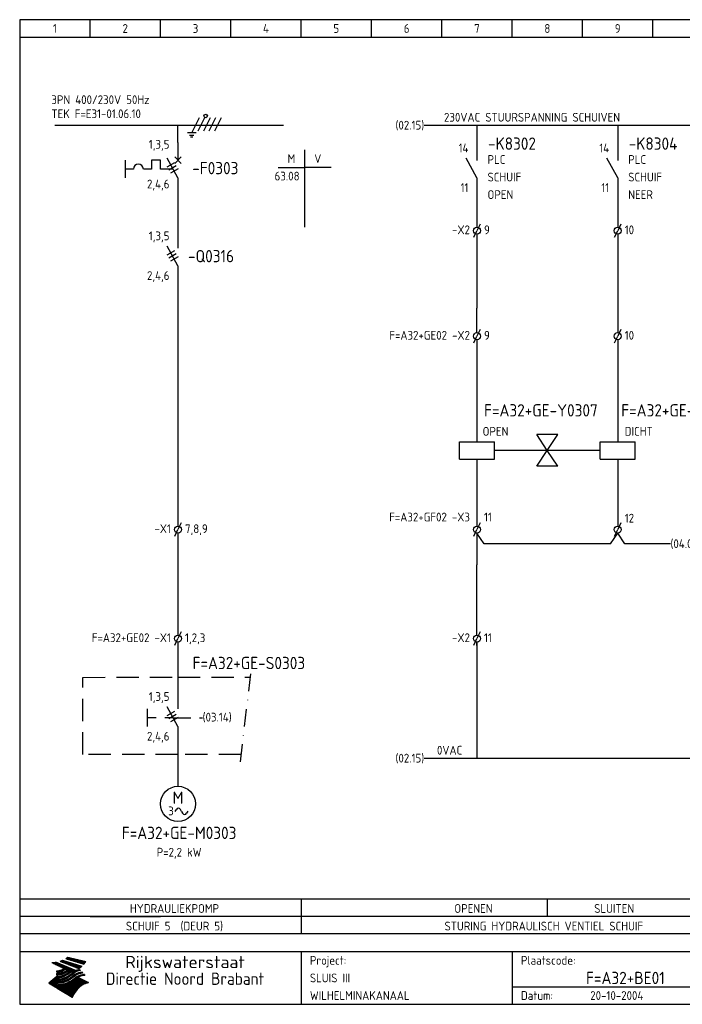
# Model space of a CAD drawing. Extents: x 10 to 410, y 10 to 290.
# Tile 1 of 2: x 10 to 198, y 10 to 290. Entities that reach past the tile are written whole.
import ezdxf
from ezdxf.enums import TextEntityAlignment as Align

# ---------------------------------------------------------------- set-up
doc = ezdxf.new("R2010")
doc.units = 0
doc.header["$MEASUREMENT"] = 0
doc.header["$PDMODE"] = 1
for name, pattern in [('DASHDOT', [1, 0.5, -0.25, 0, -0.25]), ('DASHED', [0.75, 0.5, -0.25]), ('HIDDEN', [9.525, 6.35, -3.175])]:
    doc.linetypes.add(name, pattern=pattern)
for name, color, linetype in [('0-25', 7, 'CONTINUOUS'), ('0-35', 2, 'CONTINUOUS'), ('0-50', 3, 'CONTINUOUS'), ('B-25', 7, 'CONTINUOUS'), ('B-35', 2, 'CONTINUOUS'), ('S-25', 7, 'CONTINUOUS'), ('S-70', 5, 'CONTINUOUS')]:
    doc.layers.add(name, color=color, linetype=linetype)
doc.styles.add('ISO', font='iso.shx')
doc.styles.get("Standard").update_dxf_attribs({"font": 'iso.shx'})

# ---------------------------------------------------------------- blocks, each defined once
blk = doc.blocks.new('0009')
at = {"layer": 'S-25'}
for p, q in [((-1.09, -2.19), (1.09, 2.19)), ((0.78, -1.56), (2.66, 2.19)), ((2.34, -1.56), (4.22, 2.19)), ((3.91, -1.56), (5.78, 2.19)), ((5.47, -1.56), (7.34, 2.19)), ((0.16, -2.19), (-2.34, -2.19)), ((-1.72, -2.81), (-0.47, -2.81)), ((-0.78, -3.44), (-1.41, -3.44))]:
    blk.add_line(p, q, dxfattribs=at)
blk.add_circle((2.88, 2.63), 0.5, dxfattribs=at)
blk = doc.blocks.new('0033')
at = {"layer": 'S-25'}
for p in [(-0.94, -1.88), (0.94, 1.88)]:
    blk.add_line(p, (0, 0), dxfattribs=at)
blk.add_circle((0, 0), 1, dxfattribs=at)
at = {"layer": 'B-25'}
blk.add_attdef('KT', text='', height=2.5, dxfattribs=at).set_placement((-2, -1), align=Align.RIGHT)
blk.add_attdef('KN1', (2, -1.01), '', height=2.5, dxfattribs=at)
blk = doc.blocks.new('RME5')
at = {"layer": 'S-25'}
for p, q in [((140, 255), (140, 250)), ((140, 245), (136.88, 250.62)), ((140, 245), (140, 240))]:
    blk.add_line(p, q, dxfattribs=at)
at = {"layer": 'B-25'}
for tag, p in [('KN1', (137.57, 252.27)), ('KN2', (137.57, 240.99))]:
    blk.add_attdef(tag, text='', height=2.5, dxfattribs=at).set_placement(p, align=Align.RIGHT)
for p in [(143, 248.99), (143, 244), (143, 239)]:
    blk.add_attdef('OM1', p, '', height=2.5, dxfattribs=at)
at = {"layer": 'B-35'}
blk.add_attdef('KT', (143.14, 253.01), '', height=3.5, dxfattribs=at)
blk = doc.blocks.new('0059')
at = {"layer": 'S-25'}
for p, q in [((0, 0), (0, -5)), ((-5, -5), (5, -5)), ((-5, -10), (-5, -5)), ((5, -10), (5, -5)), ((-5, -10), (5, -10)), ((0, -10), (0, -15))]:
    blk.add_line(p, q, dxfattribs=at)
at = {"layer": 'B-25'}
for tag, p in [('KN1', (-1.43, -3.73)), ('KN2', (-1.43, -14.01))]:
    blk.add_attdef(tag, text='', height=2.5, dxfattribs=at).set_placement(p, align=Align.RIGHT)
at = {"layer": 'B-35'}
blk.add_attdef('KT', (7.14, -8.99), '', height=3.5, dxfattribs=at)
blk = doc.blocks.new('A$C1CBF7456')
at = {"layer": 'S-25'}
for p, q in [((0, 0), (0, -5)), ((-15, -5), (-15, -10)), ((-7.5, -5), (-7.5, -7.5)), ((-5, -5), (-7.5, -5)), ((-5, -7.5), (-5, -5)), ((0, -10), (-3.12, -4.38)), ((0.94, -4.06), (-0.94, -5.94)), ((-0.94, -4.06), (0.94, -5.94)), ((-12.65, -7.5), (-15, -7.5)), ((-7.5, -7.5), (-9.85, -7.5)), ((-1.39, -7.5), (-5, -7.5)), ((0, -10), (0, -15))]:
    blk.add_line(p, q, dxfattribs=at)
blk.add_arc((-11.25, -7.5), 1.4, 0, 180, dxfattribs=at)
at = {"layer": 'B-25'}
for tag, p in [('KN1', (-2.43, -1.73)), ('KN2', (-2.43, -13.01))]:
    blk.add_attdef(tag, text='', height=2.5, dxfattribs=at).set_placement(p, align=Align.RIGHT)
blk.add_attdef('OM1', (3.91, -13.01), '', height=2.5, dxfattribs=at)
at = {"layer": 'B-35'}
blk.add_attdef('KT', (4.05, -8.99), '', height=3.5, dxfattribs=at)
blk = doc.blocks.new('0034')
at = {"layer": 'S-25'}
for p, q in [((0, 0), (0, -5)), ((0, -10), (-3.12, -4.38)), ((0, -10), (0, -15))]:
    blk.add_line(p, q, dxfattribs=at)
at = {"layer": 'B-25'}
for tag, p in [('KN1', (-2.43, -2.73)), ('KN2', (-2.43, -14.01))]:
    blk.add_attdef(tag, text='', height=2.5, dxfattribs=at).set_placement(p, align=Align.RIGHT)
blk.add_attdef('OM1', (4, -13.01), '', height=2.5, dxfattribs=at)
at = {"layer": 'B-35'}
blk.add_attdef('KT', (4.14, -8.99), '', height=3.5, dxfattribs=at)
blk = doc.blocks.new('0060')
at = {"layer": 'S-25'}
for p, q in [((0, 0), (0, -22)), ((-7.5, -5), (0, -5)), ((7.5, -5), (0, -5))]:
    blk.add_line(p, q, dxfattribs=at)
at = {"layer": 'B-25', "style": 'ISO'}
blk.add_text('M', height=2.5, dxfattribs=at).set_placement((-3.75, -2.5), align=Align.MIDDLE_CENTER)
blk.add_text('V', height=2.5, dxfattribs=at).set_placement((3.75, -2.5), align=Align.MIDDLE)
at = {"layer": 'B-25'}
for tag, p in [('M1', (-1.43, -8.73)), ('M2', (-1.43, -12.73)), ('M3', (-1.43, -16.73)), ('M4', (-1.43, -20.73))]:
    blk.add_attdef(tag, text='', height=2.5, dxfattribs=at).set_placement(p, align=Align.RIGHT)
for tag, p in [('V1', (1.57, -8.73)), ('V2', (1.57, -12.73)), ('V3', (1.57, -16.73)), ('V4', (1.57, -20.73))]:
    blk.add_attdef(tag, p, '', height=2.5, dxfattribs=at)
blk = doc.blocks.new('1234')
at = {"layer": 'S-25'}
for p, q in [((0, 0), (0, -5)), ((-8.74, -5), (-8.74, -10)), ((0, -10), (-3.12, -4.38)), ((-6.24, -7.5), (-8.74, -7.5)), ((-1.39, -7.5), (-3.74, -7.5)), ((0, -10), (0, -15))]:
    blk.add_line(p, q, dxfattribs=at)
at = {"layer": 'B-25'}
for tag, p in [('KN1', (-2.43, -2.73)), ('KN2', (-2.43, -14.01))]:
    blk.add_attdef(tag, text='', height=2.5, dxfattribs=at).set_placement(p, align=Align.RIGHT)
blk.add_attdef('OM1', (4, -13.01), '', height=2.5, dxfattribs=at)
at = {"layer": 'B-35'}
blk.add_attdef('KT', (4.14, -8.99), '', height=3.5, dxfattribs=at)
blk = doc.blocks.new('KADERA3')
at = {"layer": '0-25'}
for p, q in [((30, 285), (30, 290)), ((50, 285), (50, 290)), ((70, 285), (70, 290)), ((90, 285), (90, 290)), ((110, 285), (110, 290)), ((130, 285), (130, 290)), ((150, 285), (150, 290)), ((170, 285), (170, 290)), ((190, 285), (190, 290)), ((10, 285), (410, 285)), ((410, 35), (10, 35)), ((410, 30), (10, 30)), ((150, 15), (335, 15))]:
    blk.add_line(p, q, dxfattribs=at)
at = {"layer": '0-25', "color": 7}
for p, q in [((21.94, 22.42), (22.53, 22.42)), ((22.06, 22.48), (22.36, 22.48)), ((22.18, 22.53), (27.65, 20.8)), ((22.18, 22.53), (27.65, 20.8)), ((23.14, 22.99), (28.22, 21.46)), ((23.14, 22.99), (28.22, 21.46)), ((23.15, 22.98), (25.33, 22.98)), ((23.23, 23.04), (25.09, 23.04)), ((23.32, 23.1), (24.84, 23.1)), ((23.34, 22.93), (25.57, 22.93)), ((23.4, 23.15), (24.6, 23.15)), ((23.49, 23.21), (24.36, 23.21)), ((23.52, 22.87), (25.81, 22.87)), ((23.57, 23.27), (24.12, 23.27)), ((23.64, 23.32), (23.87, 23.32)), ((23.7, 23.36), (28.82, 22.17)), ((23.7, 23.36), (28.82, 22.17)), ((23.71, 22.82), (26.06, 22.82)), ((23.9, 22.76), (26.3, 22.76)), ((24.09, 22.7), (26.54, 22.7)), ((24.27, 22.65), (26.78, 22.65)), ((24.46, 22.59), (27.03, 22.59)), ((24.65, 22.53), (27.27, 22.53)), ((24.84, 22.48), (27.51, 22.48)), ((25.02, 22.42), (27.75, 22.42)), ((19.1, 21.89), (25.12, 19)), ((19.1, 21.89), (25.12, 19)), ((19.17, 21.86), (20.7, 21.86)), ((19.29, 21.8), (20.83, 21.8)), ((19.4, 21.75), (20.96, 21.75)), ((19.52, 21.69), (21.09, 21.69)), ((19.64, 21.63), (21.22, 21.63)), ((19.74, 21.92), (20.56, 21.92)), ((19.75, 21.58), (21.36, 21.58)), ((19.87, 21.52), (21.49, 21.52)), ((19.99, 21.47), (21.62, 21.47)), ((20.11, 21.41), (21.75, 21.41)), ((20.22, 21.35), (21.88, 21.35)), ((20.25, 21.97), (20.43, 21.97)), ((20.34, 21.3), (22.02, 21.3)), ((20.38, 21.99), (26.02, 19.59)), ((20.38, 21.99), (26.02, 19.59)), ((20.46, 21.24), (22.15, 21.24)), ((20.57, 21.18), (22.28, 21.18)), ((20.69, 21.13), (22.41, 21.13)), ((20.81, 21.07), (22.55, 21.07)), ((20.92, 21.02), (22.68, 21.02)), ((21.04, 20.96), (22.81, 20.96)), ((21.16, 20.9), (22.94, 20.9)), ((21.19, 19.61), (22.35, 19.61)), ((21.27, 20.85), (23.07, 20.85)), ((21.39, 20.79), (23.21, 20.79)), ((21.42, 19.67), (22.47, 19.67)), ((21.47, 22.25), (26.83, 20.19)), ((21.47, 22.25), (26.83, 20.19)), ((21.49, 22.25), (23.07, 22.25)), ((21.51, 20.73), (23.34, 20.73)), ((21.6, 22.2), (23.25, 22.2)), ((21.62, 19.72), (22.59, 19.72)), ((21.63, 20.68), (23.47, 20.68)), ((21.65, 22.31), (22.89, 22.31)), ((21.74, 20.62), (23.6, 20.62)), ((21.75, 22.14), (23.42, 22.14)), ((21.8, 22.37), (22.71, 22.37)), ((21.8, 19.78), (22.69, 19.78)), ((21.86, 20.57), (23.73, 20.57)), ((21.9, 22.08), (23.6, 22.08)), ((21.96, 19.83), (22.79, 19.83)), ((21.98, 20.51), (23.87, 20.51)), ((22.04, 22.03), (23.78, 22.03)), ((22.09, 20.45), (24, 20.45)), ((22.11, 19.89), (22.89, 19.89)), ((22.19, 21.97), (23.96, 21.97)), ((22.21, 20.4), (24.13, 20.4)), ((22.24, 19.95), (22.99, 19.95)), ((22.33, 20.34), (24.26, 20.34)), ((22.34, 21.92), (24.13, 21.92)), ((22.37, 20), (23.08, 20)), ((22.44, 20.28), (24.4, 20.28)), ((22.48, 21.86), (24.31, 21.86)), ((22.49, 20.06), (23.04, 20.06)), ((22.56, 20.23), (24.53, 20.23)), ((22.61, 20.12), (22.93, 20.12)), ((22.63, 21.8), (24.49, 21.8)), ((22.68, 20.17), (24.66, 20.17)), ((22.71, 20.17), (22.82, 20.17)), ((23.11, 20.02), (22.77, 20.2)), ((23.11, 20.02), (22.77, 20.2)), ((22.78, 21.75), (24.67, 21.75)), ((22.79, 20.12), (24.79, 20.12)), ((22.91, 20.06), (24.92, 20.06)), ((22.92, 21.69), (24.85, 21.69)), ((23.03, 20), (25.06, 20)), ((23.07, 21.63), (25.02, 21.63)), ((23.15, 19.95), (25.19, 19.95)), ((23.22, 21.58), (25.2, 21.58)), ((23.26, 19.89), (25.32, 19.89)), ((23.3, 19.61), (23.88, 19.61)), ((23.36, 21.52), (25.38, 21.52)), ((23.38, 19.83), (25.45, 19.83)), ((23.39, 19.67), (23.81, 19.67)), ((23.45, 19.7), (23.58, 19.79)), ((23.45, 19.7), (23.58, 19.79)), ((23.48, 19.72), (23.7, 19.72)), ((23.5, 19.78), (25.58, 19.78)), ((23.51, 21.47), (25.56, 21.47)), ((23.56, 19.78), (23.59, 19.78)), ((23.56, 19.39), (23.9, 19.62)), ((23.56, 19.39), (23.9, 19.62)), ((23.58, 19.79), (23.9, 19.62)), ((23.58, 19.79), (23.9, 19.62)), ((23.61, 19.72), (25.72, 19.72)), ((23.66, 21.41), (25.74, 21.41)), ((23.73, 19.67), (25.85, 19.67)), ((23.8, 21.35), (25.91, 21.35)), ((23.85, 19.61), (25.98, 19.61)), ((23.95, 21.3), (26.09, 21.3)), ((24.09, 21.24), (26.27, 21.24)), ((24.24, 21.18), (26.45, 21.18)), ((24.39, 21.13), (26.62, 21.13)), ((24.53, 21.07), (26.8, 21.07)), ((24.68, 21.02), (26.98, 21.02)), ((24.83, 20.96), (27.16, 20.96)), ((24.97, 20.9), (27.34, 20.9)), ((25.12, 20.85), (27.51, 20.85)), ((25.21, 22.37), (28, 22.37)), ((25.27, 20.79), (27.63, 20.79)), ((25.4, 22.31), (28.24, 22.31)), ((25.41, 20.73), (27.57, 20.73)), ((25.56, 20.68), (27.51, 20.68)), ((25.58, 22.25), (28.48, 22.25)), ((25.71, 20.62), (27.44, 20.62)), ((25.77, 22.2), (28.72, 22.2)), ((25.85, 20.57), (27.37, 20.57)), ((25.96, 22.14), (28.79, 22.14)), ((26, 20.51), (27.29, 20.51)), ((26.06, 19.61), (26.85, 19.61)), ((26.15, 22.08), (28.75, 22.08)), ((26.15, 20.45), (27.22, 20.45)), ((26.21, 19.67), (27.23, 19.67)), ((26.29, 20.4), (27.14, 20.4)), ((26.33, 22.03), (28.71, 22.03)), ((26.44, 20.34), (27.06, 20.34)), ((26.44, 19.72), (27.18, 19.72)), ((26.52, 21.97), (28.66, 21.97)), ((26.59, 20.28), (26.97, 20.28)), ((26.71, 21.92), (28.62, 21.92)), ((26.73, 20.23), (26.89, 20.23)), ((26.9, 21.86), (28.57, 21.86)), ((27.08, 21.8), (28.52, 21.8)), ((27.13, 19.78), (27.25, 19.64)), ((27.13, 19.78), (27.25, 19.64)), ((27.27, 21.75), (28.48, 21.75)), ((27.46, 21.69), (28.43, 21.69)), ((27.65, 21.63), (28.38, 21.63)), ((27.83, 21.58), (28.33, 21.58)), ((28.02, 21.52), (28.28, 21.52)), ((28.21, 21.47), (28.22, 21.47)), ((20.58, 17.88), (18.3, 16)), ((20.58, 17.88), (18.3, 16)), ((19.33, 16.85), (21.07, 16.85)), ((19.4, 16.91), (21.55, 16.91)), ((19.47, 16.97), (21.88, 16.97)), ((19.54, 17.02), (22.13, 17.02)), ((19.61, 17.08), (22.34, 17.08)), ((19.67, 17.13), (20.6, 17.13)), ((19.74, 17.19), (20.6, 17.19)), ((19.81, 17.25), (20.6, 17.25)), ((19.88, 17.3), (20.6, 17.3)), ((19.95, 17.36), (20.6, 17.36)), ((20.01, 17.42), (20.6, 17.42)), ((20.08, 17.47), (20.93, 17.47)), ((20.15, 17.53), (21.26, 17.53)), ((20.22, 17.58), (21.51, 17.58)), ((20.29, 17.64), (21.72, 17.64)), ((20.35, 17.7), (21.9, 17.7)), ((20.42, 17.75), (22.07, 17.75)), ((20.49, 17.81), (22.22, 17.81)), ((20.56, 17.87), (22.36, 17.87)), ((20.6, 19.11), (20.58, 19.51)), ((20.6, 19.11), (20.58, 19.51)), ((20.58, 19.5), (22.09, 19.5)), ((20.58, 19.44), (21.95, 19.44)), ((20.59, 19.38), (21.79, 19.38)), ((20.59, 19.33), (21.62, 19.33)), ((20.59, 19.27), (21.42, 19.27)), ((20.6, 19.22), (21.2, 19.22)), ((20.6, 19.16), (20.93, 19.16)), ((20.6, 19.11), (20.69, 19.12)), ((20.6, 19.11), (20.69, 19.12)), ((20.6, 18.79), (20.77, 18.81)), ((20.6, 18.79), (20.77, 18.81)), ((20.6, 18.29), (20.6, 18.79)), ((20.6, 18.29), (20.6, 18.79)), ((20.6, 18.77), (22.46, 18.77)), ((20.6, 18.71), (22.33, 18.71)), ((20.6, 18.65), (22.19, 18.65)), ((20.6, 18.6), (22.04, 18.6)), ((20.6, 18.54), (21.87, 18.54)), ((20.6, 18.48), (21.68, 18.48)), ((20.6, 18.43), (21.46, 18.43)), ((20.6, 18.37), (21.21, 18.37)), ((20.6, 18.32), (20.87, 18.32)), ((20.6, 18.29), (20.88, 18.32)), ((20.6, 18.29), (20.88, 18.32)), ((20.6, 17.88), (20.86, 17.91)), ((20.6, 17.88), (20.86, 17.91)), ((20.6, 17.43), (20.97, 17.48)), ((20.6, 17.43), (20.97, 17.48)), ((20.6, 17.43), (20.6, 17.09)), ((20.6, 17.43), (20.6, 17.09)), ((20.6, 17.09), (21.26, 17.16)), ((20.6, 17.09), (21.26, 17.16)), ((20.6, 16.8), (21.37, 16.89)), ((20.6, 16.8), (21.37, 16.89)), ((20.6, 16.8), (20.6, 16.45)), ((20.6, 16.8), (20.6, 16.45)), ((20.9, 19.55), (22.23, 19.55)), ((20.9, 18.82), (22.59, 18.82)), ((20.98, 17.92), (22.5, 17.92)), ((21.02, 17.13), (22.53, 17.13)), ((21.32, 18.88), (22.71, 18.88)), ((21.32, 17.98), (22.62, 17.98)), ((21.47, 17.19), (22.7, 17.19)), ((21.59, 18.03), (22.74, 18.03)), ((21.61, 18.93), (22.82, 18.93)), ((21.77, 17.25), (22.85, 17.25)), ((21.8, 18.09), (22.85, 18.09)), ((21.84, 18.99), (22.92, 18.99)), ((21.99, 18.15), (22.95, 18.15)), ((22.01, 17.3), (22.99, 17.3)), ((22.03, 19.05), (23.03, 19.05)), ((22.16, 18.2), (23.05, 18.2)), ((22.21, 19.1), (23.12, 19.1)), ((22.21, 17.36), (23.12, 17.36)), ((22.31, 18.26), (23.15, 18.26)), ((22.36, 19.16), (23.22, 19.16)), ((22.39, 17.42), (23.24, 17.42)), ((22.45, 18.32), (23.24, 18.32)), ((22.51, 19.22), (23.3, 19.22)), ((22.56, 17.47), (23.36, 17.47)), ((22.59, 18.37), (23.33, 18.37)), ((22.64, 19.27), (23.39, 19.27)), ((22.71, 18.43), (23.42, 18.43)), ((22.71, 17.53), (23.47, 17.53)), ((22.77, 19.33), (23.47, 19.33)), ((22.83, 18.48), (23.5, 18.48)), ((22.84, 17.58), (23.57, 17.58)), ((22.89, 19.38), (23.55, 19.38)), ((22.94, 18.54), (23.58, 18.54)), ((22.96, 16.85), (23.86, 16.85)), ((22.97, 17.64), (23.67, 17.64)), ((23, 19.44), (23.63, 19.44)), ((23.04, 18.6), (23.66, 18.6)), ((23.1, 19.5), (23.72, 19.5)), ((23.1, 17.7), (23.77, 17.7)), ((23.12, 16.91), (23.96, 16.91)), ((23.14, 18.65), (23.74, 18.65)), ((23.21, 19.55), (23.8, 19.55)), ((23.21, 17.75), (23.86, 17.75)), ((23.24, 18.71), (23.82, 18.71)), ((23.26, 16.97), (24.05, 16.97)), ((23.32, 17.81), (23.95, 17.81)), ((23.33, 18.77), (23.91, 18.77)), ((23.39, 17.02), (24.14, 17.02)), ((23.42, 18.82), (23.99, 18.82)), ((23.42, 17.87), (24.03, 17.87)), ((23.51, 18.88), (24.07, 18.88)), ((23.52, 17.92), (24.11, 17.92)), ((23.52, 17.08), (24.22, 17.08)), ((23.54, 18.9), (24.3, 19.42)), ((23.54, 18.9), (24.3, 19.42)), ((23.59, 18.93), (24.15, 18.93)), ((23.62, 17.98), (24.2, 17.98)), ((23.63, 17.13), (24.3, 17.13)), ((23.65, 18.59), (24.62, 19.25)), ((23.65, 18.59), (24.62, 19.25)), ((23.67, 18.99), (24.23, 18.99)), ((23.71, 18.03), (24.28, 18.03)), ((23.75, 19.05), (24.32, 19.05)), ((23.75, 17.19), (24.38, 17.19)), ((23.79, 18.09), (24.36, 18.09)), ((23.83, 19.1), (24.4, 19.1)), ((23.85, 17.25), (24.46, 17.25)), ((23.88, 18.15), (24.44, 18.15)), ((23.92, 19.16), (24.48, 19.16)), ((23.94, 18.19), (25.23, 19.07)), ((23.94, 18.19), (25.23, 19.07)), ((23.95, 17.3), (24.55, 17.3)), ((23.96, 19.55), (25.96, 19.55)), ((23.96, 18.2), (24.53, 18.2)), ((24, 19.22), (24.56, 19.22)), ((24.04, 18.26), (24.61, 18.26)), ((24.05, 17.36), (24.63, 17.36)), ((24.06, 17.88), (25.34, 18.76)), ((24.06, 17.88), (25.34, 18.76)), ((24.08, 19.5), (25.88, 19.5)), ((24.08, 19.27), (24.58, 19.27)), ((24.13, 18.32), (24.69, 18.32)), ((24.14, 17.42), (24.71, 17.42)), ((24.16, 19.33), (24.47, 19.33)), ((24.2, 19.44), (25.79, 19.44)), ((24.21, 18.37), (24.77, 18.37)), ((24.23, 17.47), (24.79, 17.47)), ((24.24, 17.48), (25.52, 18.36)), ((24.24, 17.48), (25.52, 18.36)), ((24.25, 19.38), (24.36, 19.38)), ((24.29, 18.43), (24.85, 18.43)), ((24.3, 19.42), (24.62, 19.25)), ((24.3, 19.42), (24.62, 19.25)), ((24.31, 19.38), (25.71, 19.38)), ((24.31, 17.53), (24.87, 17.53)), ((24.35, 17.17), (25.64, 18.05)), ((24.35, 17.17), (25.64, 18.05)), ((24.37, 18.48), (24.94, 18.48)), ((24.39, 17.58), (24.96, 17.58)), ((24.43, 19.33), (25.62, 19.33)), ((24.45, 18.54), (25.02, 18.54)), ((24.47, 17.64), (25.04, 17.64)), ((24.54, 18.6), (25.1, 18.6)), ((24.55, 19.27), (25.54, 19.27)), ((24.56, 17.7), (25.12, 17.7)), ((24.62, 18.65), (25.18, 18.65)), ((24.63, 16.72), (25.91, 17.6)), ((24.63, 16.72), (25.91, 17.6)), ((24.64, 17.75), (25.2, 17.75)), ((24.67, 19.22), (25.45, 19.22)), ((24.7, 18.71), (25.27, 18.71)), ((24.72, 17.81), (25.29, 17.81)), ((24.78, 19.16), (25.37, 19.16)), ((24.78, 18.77), (25.34, 18.77)), ((24.8, 17.87), (25.37, 17.87)), ((24.82, 16.85), (28.23, 16.85)), ((24.87, 18.82), (25.4, 18.82)), ((24.89, 17.92), (25.45, 17.92)), ((24.9, 19.1), (25.28, 19.1)), ((24.9, 16.91), (28.11, 16.91)), ((24.95, 18.88), (25.45, 18.88)), ((24.97, 17.98), (25.53, 17.98)), ((24.99, 16.97), (28, 16.97)), ((25.02, 19.05), (25.2, 19.05)), ((25.03, 18.93), (25.51, 18.93)), ((25.05, 18.03), (25.61, 18.03)), ((25.07, 17.02), (27.89, 17.02)), ((25.11, 18.99), (25.57, 18.99)), ((26.02, 19.59), (25.12, 19)), ((26.02, 19.59), (25.12, 19)), ((25.13, 18.09), (25.68, 18.09)), ((25.15, 17.08), (27.77, 17.08)), ((25.19, 19.05), (25.63, 19.05)), ((25.21, 18.15), (25.75, 18.15)), ((25.23, 17.13), (27.66, 17.13)), ((25.26, 19.1), (25.7, 19.1)), ((25.3, 18.2), (25.82, 18.2)), ((25.31, 17.19), (27.55, 17.19)), ((25.33, 19.16), (25.77, 19.16)), ((25.38, 18.26), (25.89, 18.26)), ((25.39, 19.22), (25.85, 19.22)), ((25.4, 17.25), (27.43, 17.25)), ((25.46, 18.32), (25.97, 18.32)), ((25.47, 19.27), (25.93, 19.27)), ((25.48, 17.3), (27.32, 17.3)), ((25.54, 19.33), (26.03, 19.33)), ((25.54, 18.37), (26.06, 18.37)), ((25.56, 17.36), (27.21, 17.36)), ((25.62, 18.43), (26.14, 18.43)), ((25.63, 19.38), (26.13, 19.38)), ((25.64, 17.42), (27.1, 17.42)), ((25.7, 18.48), (26.24, 18.48)), ((25.72, 19.44), (26.24, 19.44)), ((25.73, 17.47), (26.98, 17.47)), ((25.79, 18.54), (26.34, 18.54)), ((25.81, 17.53), (26.87, 17.53)), ((25.82, 19.5), (26.36, 19.5)), ((25.89, 18.6), (26.46, 18.6)), ((25.89, 17.58), (26.76, 17.58)), ((25.93, 19.55), (26.53, 19.55)), ((25.96, 17.64), (26.64, 17.64)), ((25.99, 18.65), (26.58, 18.65)), ((26.04, 17.7), (26.59, 17.7)), ((26.1, 18.71), (26.72, 18.71)), ((26.12, 17.75), (26.67, 17.75)), ((26.2, 17.81), (26.76, 17.81)), ((26.23, 18.77), (26.89, 18.77)), ((26.29, 17.87), (26.86, 17.87)), ((26.37, 18.82), (27.09, 18.82)), ((26.39, 17.92), (26.97, 17.92)), ((26.49, 17.98), (27.09, 17.98)), ((26.53, 18.88), (27.34, 18.88)), ((26.56, 17.68), (29.54, 16.2)), ((26.56, 17.68), (29.54, 16.2)), ((26.6, 18.03), (27.22, 18.03)), ((26.72, 18.09), (27.38, 18.09)), ((26.73, 18.93), (27.66, 18.93)), ((26.85, 18.15), (27.56, 18.15)), ((26.99, 18.99), (27.9, 18.99)), ((27, 18.2), (27.8, 18.2)), ((27.18, 18.26), (28.13, 18.26)), ((27.26, 19.05), (27.84, 19.05)), ((27.39, 18.32), (28.47, 18.32)), ((27.7, 18.37), (28.49, 18.37)), ((27.78, 19.1), (27.93, 18.96)), ((27.78, 19.1), (27.93, 18.96)), ((28, 18.43), (28.44, 18.43)), ((28.39, 18.48), (28.54, 18.32)), ((28.39, 18.48), (28.54, 18.32)), ((24.94, 11.97), (18.3, 16)), ((24.94, 11.97), (18.3, 16)), ((18.31, 16.01), (20.96, 16.01)), ((18.38, 16.07), (21.46, 16.07)), ((18.38, 15.95), (20.6, 15.95)), ((18.45, 16.12), (21.88, 16.12)), ((18.47, 15.9), (20.6, 15.9)), ((18.52, 16.18), (22.15, 16.18)), ((18.57, 15.84), (20.6, 15.84)), ((18.59, 16.23), (22.38, 16.23)), ((18.65, 16.29), (22.58, 16.29)), ((18.66, 15.78), (20.6, 15.78)), ((18.72, 16.35), (22.75, 16.35)), ((18.75, 15.73), (20.6, 15.73)), ((18.79, 16.4), (22.91, 16.4)), ((18.85, 15.67), (20.6, 15.67)), ((18.86, 16.46), (20.6, 16.46)), ((18.93, 16.52), (20.6, 16.52)), ((18.94, 15.62), (20.6, 15.62)), ((18.99, 16.57), (20.6, 16.57)), ((19.03, 15.56), (27.83, 15.56)), ((19.06, 16.63), (20.6, 16.63)), ((19.12, 15.5), (27.75, 15.5)), ((19.13, 16.68), (20.6, 16.68)), ((19.2, 16.74), (20.6, 16.74)), ((19.22, 15.45), (27.66, 15.45)), ((19.27, 16.8), (20.6, 16.8)), ((19.31, 15.39), (27.58, 15.39)), ((19.4, 15.33), (27.5, 15.33)), ((19.49, 15.28), (27.43, 15.28)), ((19.59, 15.22), (27.36, 15.22)), ((19.68, 15.17), (27.29, 15.17)), ((19.77, 15.11), (27.22, 15.11)), ((19.86, 15.05), (27.15, 15.05)), ((19.96, 15), (27.09, 15)), ((20.05, 14.94), (27.02, 14.94)), ((20.14, 14.88), (26.96, 14.88)), ((20.24, 14.83), (26.9, 14.83)), ((20.33, 14.77), (26.84, 14.77)), ((20.42, 14.72), (26.79, 14.72)), ((20.51, 14.66), (26.73, 14.66)), ((20.6, 16.45), (21.56, 16.56)), ((20.6, 16.45), (21.56, 16.56)), ((20.6, 15.97), (21.67, 16.09)), ((20.6, 15.97), (21.67, 16.09)), ((20.6, 15.97), (20.6, 15.58)), ((20.6, 15.97), (20.6, 15.58)), ((20.6, 15.58), (21.95, 15.73)), ((20.6, 15.58), (21.95, 15.73)), ((20.61, 14.6), (26.68, 14.6)), ((20.7, 16.46), (23.06, 16.46)), ((20.7, 14.55), (26.62, 14.55)), ((20.79, 14.49), (26.57, 14.49)), ((20.88, 14.43), (26.52, 14.43)), ((20.94, 15.62), (27.92, 15.62)), ((20.98, 14.38), (26.47, 14.38)), ((21.07, 14.32), (26.42, 14.32)), ((21.16, 14.27), (26.38, 14.27)), ((21.2, 16.52), (23.2, 16.52)), ((21.25, 14.21), (26.33, 14.21)), ((21.35, 14.15), (26.29, 14.15)), ((21.44, 14.1), (26.24, 14.1)), ((21.45, 15.67), (28.01, 15.67)), ((21.53, 14.04), (26.2, 14.04)), ((21.72, 16.57), (23.32, 16.57)), ((21.96, 15.73), (28.11, 15.73)), ((22.1, 16.63), (23.44, 16.63)), ((22.34, 15.78), (28.21, 15.78)), ((22.38, 16.68), (23.56, 16.68)), ((22.6, 16.74), (23.66, 16.74)), ((22.62, 15.84), (28.33, 15.84)), ((22.79, 16.8), (23.77, 16.8)), ((22.84, 15.9), (28.52, 15.9)), ((23.04, 15.95), (28.71, 15.95)), ((23.21, 16.01), (28.9, 16.01)), ((23.37, 16.07), (29.08, 16.07)), ((23.51, 16.12), (29.27, 16.12)), ((29.41, 16.17), (23.65, 16.17)), ((23.77, 16.23), (29.47, 16.23)), ((23.89, 16.29), (29.36, 16.29)), ((24, 16.35), (29.24, 16.35)), ((24.11, 16.4), (29.13, 16.4)), ((24.21, 16.46), (29.02, 16.46)), ((24.31, 16.52), (28.91, 16.52)), ((24.4, 16.57), (28.79, 16.57)), ((24.49, 16.63), (28.68, 16.63)), ((24.57, 16.68), (28.57, 16.68)), ((24.66, 16.74), (28.45, 16.74)), ((24.74, 16.8), (28.34, 16.8)), ((28.29, 15.83), (29.54, 16.2)), ((28.29, 15.83), (29.54, 16.2)), ((29.54, 16.2), (29.45, 16.17)), ((29.54, 16.2), (29.45, 16.17)), ((29.46, 16.18), (29.47, 16.18)), ((21.63, 13.98), (26.16, 13.98)), ((21.72, 13.93), (26.12, 13.93)), ((21.81, 13.87), (26.08, 13.87)), ((21.9, 13.82), (26.04, 13.82)), ((22, 13.76), (26, 13.76)), ((22.09, 13.7), (25.96, 13.7)), ((22.18, 13.65), (25.93, 13.65)), ((22.27, 13.59), (25.89, 13.59)), ((22.37, 13.53), (25.86, 13.53)), ((22.46, 13.48), (25.82, 13.48)), ((22.55, 13.42), (25.79, 13.42)), ((22.65, 13.37), (25.76, 13.37)), ((22.74, 13.31), (25.73, 13.31)), ((22.83, 13.25), (25.69, 13.25)), ((22.92, 13.2), (25.66, 13.2)), ((23.02, 13.14), (25.63, 13.14)), ((23.11, 13.08), (25.59, 13.08)), ((23.2, 13.03), (25.56, 13.03)), ((23.29, 12.97), (25.53, 12.97)), ((23.39, 12.92), (25.5, 12.92)), ((23.48, 12.86), (25.46, 12.86)), ((23.57, 12.8), (25.43, 12.8)), ((23.66, 12.75), (25.4, 12.75)), ((23.76, 12.69), (25.36, 12.69)), ((23.85, 12.63), (25.33, 12.63)), ((23.94, 12.58), (25.3, 12.58)), ((24.04, 12.52), (25.26, 12.52)), ((24.13, 12.47), (25.23, 12.47)), ((24.22, 12.41), (25.2, 12.41)), ((24.31, 12.35), (25.17, 12.35)), ((24.41, 12.3), (25.13, 12.3)), ((24.5, 12.24), (25.1, 12.24)), ((24.59, 12.18), (25.07, 12.18)), ((24.68, 12.13), (25.03, 12.13)), ((24.78, 12.07), (25, 12.07)), ((24.87, 12.02), (24.97, 12.02)), ((24.94, 11.97), (25.81, 13.45)), ((24.94, 11.97), (25.81, 13.45))]:
    blk.add_line(p, q, dxfattribs=at)
for centre, radius, start, end in [((19.84, 27.26), 5.27, 288.0217, 296.3084), ((19.84, 27.26), 5.27, 288.0217, 296.3084), ((20.49, 27.56), 5.28, 300.0654, 307.393), ((20.49, 27.56), 5.28, 300.0654, 307.393), ((19.15, 29.7), 7.8, 269.6055, 279.0886), ((19.15, 29.7), 7.8, 269.6055, 279.0886), ((19.93, 25.38), 5.91, 276.3402, 298.7463), ((19.93, 25.38), 5.91, 276.3402, 298.7463), ((19.84, 25.09), 6.03, 278.129, 302.868), ((19.84, 25.09), 6.03, 278.129, 302.868), ((20.35, 24.56), 5.76, 274.164, 302.5474), ((20.35, 24.56), 5.76, 274.164, 302.5474), ((27.05, 17.17), 2.63, 107.4286, 133.7799), ((27.05, 17.17), 2.63, 107.4286, 133.7799), ((27.01, 16.84), 2.93, 87.7348, 104.8316), ((27.01, 16.84), 2.93, 87.7348, 104.8316), ((27.37, 15.71), 3.93, 91.7838, 103.2817), ((27.37, 15.71), 3.93, 91.7838, 103.2817), ((24.11, 24.7), 5.26, 301.1147, 312.2814), ((24.11, 24.7), 5.26, 301.1147, 312.2814), ((21.95, 27.32), 8.59, 316.9248, 323.1399), ((21.95, 27.32), 8.59, 316.9248, 323.1399), ((20.21, 23.78), 5.91, 273.6149, 304.3803), ((20.21, 23.78), 5.91, 273.6149, 304.3803), ((20.05, 24.28), 6.02, 277.9472, 305.7139), ((20.05, 24.28), 6.02, 277.9472, 305.7139), ((20.04, 23.49), 6.09, 278.8115, 306.4242), ((20.04, 23.49), 6.09, 278.8115, 306.4242), ((20.53, 23.07), 5.96, 277.0519, 304.973), ((20.53, 23.07), 5.96, 277.0519, 304.973), ((20.72, 22.76), 5.91, 276.3402, 304.3803), ((20.72, 22.76), 5.91, 276.3402, 304.3803), ((21.06, 22.34), 5.81, 274.9043, 303.1745), ((21.06, 22.34), 5.81, 274.9043, 303.1745), ((20.82, 22.06), 6.04, 278.1111, 305.8489), ((20.82, 22.06), 6.04, 278.1111, 305.8489), ((27.45, 16.91), 2.81, 110.4143, 138.7411), ((27.45, 16.91), 2.81, 110.4143, 138.7411), ((27.57, 15.64), 3.4, 98.1566, 126.9045), ((27.57, 15.64), 3.4, 98.1566, 126.9045), ((27.91, 15.54), 3.39, 100.5835, 132.088), ((27.91, 15.54), 3.39, 100.5835, 132.088), ((28.21, 14.74), 3.67, 95.7581, 128.7216), ((28.21, 14.74), 3.67, 95.7581, 128.7216), ((28.4, 15.05), 3.21, 96.3886, 125.0052), ((28.4, 15.05), 3.21, 96.3886, 125.0052), ((27.82, 16.31), 2.8, 90.634, 105.1984), ((27.82, 16.31), 2.8, 90.634, 105.1984), ((28.19, 15.04), 3.93, 93.8342, 103.2817), ((28.19, 15.04), 3.93, 93.8342, 103.2817), ((28.58, 15.69), 2.8, 93.8141, 105.1984), ((28.58, 15.69), 2.8, 93.8141, 105.1984), ((28.95, 14.41), 3.93, 96.0135, 103.2817), ((28.95, 14.41), 3.93, 96.0135, 103.2817), ((21.3, 21.6), 5.91, 276.3402, 304.3803), ((21.3, 21.6), 5.91, 276.3402, 304.3803), ((31.24, 10.26), 6.3, 117.9568, 149.6251), ((31.24, 10.26), 6.3, 117.9568, 149.6251)]:
    blk.add_arc(centre, radius, start, end, dxfattribs=at)
at = {"layer": '0-35'}
for p, q in [((90, 25), (90, 10)), ((150, 25), (150, 10))]:
    blk.add_line(p, q, dxfattribs=at)
at = {"layer": '0-50'}
blk.add_line((10, 25), (410, 25), dxfattribs=at)
blk.add_lwpolyline([(10, 10), (410, 10), (410, 290), (10, 290)], close=True, dxfattribs=at)
at = {"layer": '0-25', "style": 'ISO'}
for s, p in [('Project:', (92.5, 22.5)), ('Plaatscode:', (152.5, 22.5)), ('Datum:', (152.5, 12.5))]:
    blk.add_text(s, height=2.5, dxfattribs=at).set_placement(p, align=Align.MIDDLE_LEFT)
for tag, p in [('STR1', (20, 287.5)), ('STR2', (40, 287.5)), ('STR3', (60, 287.5)), ('STR4', (80, 287.5)), ('STR5', (100, 287.5)), ('STR6', (120, 287.5)), ('STR7', (140, 287.5)), ('STR8', (160, 287.5)), ('STR9', (180, 287.5)), ('STR10', (200, 287.5)), ('STR11', (220, 287.5)), ('STR12', (240, 287.5)), ('STR13', (260, 287.5)), ('STR14', (280, 287.5)), ('STR15', (300, 287.5)), ('STR16', (320, 287.5)), ('STR17', (340, 287.5)), ('STR18', (360, 287.5)), ('STR19', (380, 287.5)), ('STR20', (400, 287.5)), ('W', (180, 12.5)), ('Z', (310, 12.5)), ('Y', (327.5, 12.5))]:
    blk.add_attdef(tag, text='', height=2.5, dxfattribs=at).set_placement(p, align=Align.MIDDLE)
for tag, p in [('N', (220, 22.5)), ('B', (92.5, 17.5)), ('P', (220, 17.5)), ('C', (92.5, 12.5)), ('U', (220, 12.5)), ('REV', (295, 12.5))]:
    blk.add_attdef(tag, text='', height=2.5, dxfattribs=at).set_placement(p, align=Align.MIDDLE_LEFT)
at = {"layer": '0-35', "style": 'ISO', "width": 1.00614}
blk.add_text('Rijkswaterstaat', height=3.5, dxfattribs=at).set_placement((40, 20.28), (74, 20.28), align=Align.FIT)
at = {"layer": '0-35', "color": 2, "style": 'ISO', "width": 0.948867}
blk.add_text('Directie Noord Brabant', height=3.5, dxfattribs=at).set_placement((34.5, 15.53), (79.5, 15.53), align=Align.FIT)
at = {"layer": '0-35', "style": 'ISO'}
blk.add_attdef('RNR', text='', height=3.5, dxfattribs=at).set_placement((305, 17.5), align=Align.MIDDLE)
for tag, p in [('X', (178.5, 17.5)), ('FORM', (402.5, 15))]:
    blk.add_attdef(tag, text='', height=3.5, dxfattribs=at).set_placement(p, align=Align.MIDDLE_LEFT)
at = {"layer": '0-50', "style": 'ISO'}
for tag, p in [('M', (342.5, 15)), ('O', (365, 15))]:
    blk.add_attdef(tag, text='', height=5, dxfattribs=at).set_placement(p, align=Align.MIDDLE)
blk.add_attdef('Q', text='', height=5, dxfattribs=at).set_placement((382.5, 15), align=Align.MIDDLE_LEFT)
blk = doc.blocks.new('0028')
at = {"layer": 'B-25'}
for p, q in [((-0.78, -7.17), (-0.45, -6.59)), ((1, -7.14), (0.68, -6.59)), ((1, -7.14), (1.32, -7.69)), ((2.78, -7.11), (2.45, -7.69))]:
    blk.add_line(p, q, dxfattribs=at)
for centre, start, end in [((0.12, -6.91), 29.8344, 150.0578), ((1.88, -7.36), 209.8344, 330.0578)]:
    blk.add_arc(centre, 0.653, start, end, dxfattribs=at)
at = {"layer": 'S-25'}
blk.add_circle((0, -5), 5, dxfattribs=at)
at = {"layer": 'B-25'}
blk.add_text('3', height=2.5, dxfattribs=at).set_placement((-2, -7), align=Align.MIDDLE)
at = {"layer": 'B-35'}
blk.add_text('M', height=3.5, dxfattribs=at).set_placement((0, -5), align=Align.CENTER)
blk.add_attdef('OM1', text='', height=3.5, dxfattribs=at).set_placement((0.32, -15), align=Align.CENTER)

msp = doc.modelspace()

# ---------------------------------------------------------------- linework, layer by layer
at = {"layer": '0-25'}
for p, q in [((142, 140.98), (140, 144)), ((178, 140.98), (142, 140.98)), ((10, 40), (410, 40))]:
    msp.add_line(p, q, dxfattribs=at)
at = {"layer": 'S-25'}
for p, q in [((10, 285), (35, 285)), ((55, 255.03), (55, 260)), ((125, 260), (355, 260)), ((140, 260), (140, 255)), ((140, 260), (140, 255)), ((180, 260), (180, 255)), ((180, 260), (180, 255)), ((54.02, 249.33), (51.85, 248.08)), ((54.52, 248.47), (52.35, 247.22)), ((55.02, 247.6), (52.85, 246.35)), ((55, 242.53), (55, 230)), ((140, 240), (140, 231)), ((180, 240), (180, 231)), ((140, 229), (140, 208)), ((180, 229), (180, 201)), ((54.02, 224.3), (51.85, 223.05)), ((54.52, 223.44), (52.35, 222.19)), ((55.02, 222.57), (52.85, 221.32)), ((55, 215), (55, 146)), ((140, 201), (140, 208)), ((140, 199), (140, 175)), ((180, 199), (180, 175)), ((160, 167.5), (157, 172)), ((163, 172), (157, 172)), ((160, 167.5), (163, 172)), ((175, 167.5), (145, 167.5)), ((157, 163), (160, 167.5)), ((163, 163), (160, 167.5)), ((163, 163), (157, 163)), ((140, 160), (140, 146)), ((180, 160), (180, 146)), ((55, 144), (55, 115)), ((140, 144), (140, 135)), ((178, 140.98), (180, 144)), ((182, 140.98), (180, 144)), ((195, 140.98), (182, 140.98)), ((140, 115), (140, 135)), ((55, 113), (55, 99)), ((140, 112), (140, 113)), ((140, 113), (140, 80)), ((54.02, 93.3), (51.85, 92.05)), ((54.52, 92.44), (52.35, 91.19)), ((55.02, 91.57), (52.85, 90.32)), ((55, 84), (55, 72)), ((125, 80), (355, 80)), ((90, 40), (90, 30)), ((160, 40), (160, 35)), ((30, 35), (50, 35))]:
    msp.add_line(p, q, dxfattribs=at)
at = {"layer": 'S-25', "linetype": 'DASHDOT', "ltscale": 10}
msp.add_line((75.59, 104), (72.69, 79), dxfattribs=at)
at = {"layer": 'S-25', "linetype": 'HIDDEN'}
for p, q in [((27.99, 102.98), (55, 103)), ((27.99, 81.02), (27.99, 102.98)), ((55, 103), (75.47, 103)), ((55, 81), (27.99, 81.02)), ((72.92, 81), (55, 81))]:
    msp.add_line(p, q, dxfattribs=at)
at = {"layer": 'S-25', "linetype": 'DASHED', "ltscale": 10}
msp.add_line((53.61, 91.5), (62, 91.5), dxfattribs=at)
at = {"layer": 'S-25', "linetype": 'Continuous'}
msp.add_point((85, 124.5), dxfattribs=at)
msp.add_point((85, 124.5), dxfattribs=at)
at = {"layer": 'S-25'}
for p in [(40, 55), (180, 50), (180, 50)]:
    msp.add_point(p, dxfattribs=at)
at = {"layer": 'S-70'}
msp.add_line((20, 260), (85, 260), dxfattribs=at)

# ---------------------------------------------------------------- block references
at = {"layer": '0-25'}
msp.add_blockref('0028', (55, 72), dxfattribs=at).add_auto_attribs({'OM1': 'F=A32+GE-M0303'})
at = {"layer": 'S-25'}
ref = msp.add_blockref('KADERA3', (0, 0), dxfattribs=at)
ref.add_attrib('B', 'SLUIS III', dxfattribs={"layer": '0-25', "height": 2.5, "style": 'ISO'}).set_placement((92.5, 17.5), align=Align.MIDDLE_LEFT)
ref.add_attrib('C', 'WILHELMINAKANAAL', dxfattribs={"layer": '0-25', "height": 2.5, "style": 'ISO'}).set_placement((92.5, 12.5), align=Align.MIDDLE_LEFT)
ref.add_attrib('X', 'F=A32+BE01', dxfattribs={"layer": '0-35', "height": 3.5, "style": 'ISO'}).set_placement((171, 17.5), align=Align.MIDDLE_LEFT)
ref.add_attrib('W', '20-10-2004', dxfattribs={"layer": '0-25', "height": 2.5, "style": 'ISO'}).set_placement((179.75, 12.5), align=Align.MIDDLE)
ref.add_attrib('STR1', '1', dxfattribs={"layer": '0-25', "height": 2.5, "style": 'ISO'}).set_placement((20, 287.5), align=Align.MIDDLE)
ref.add_attrib('STR2', '2', dxfattribs={"layer": '0-25', "height": 2.5, "style": 'ISO'}).set_placement((40, 287.5), align=Align.MIDDLE)
ref.add_attrib('STR3', '3', dxfattribs={"layer": '0-25', "height": 2.5, "style": 'ISO'}).set_placement((60, 287.5), align=Align.MIDDLE)
ref.add_attrib('STR4', '4', dxfattribs={"layer": '0-25', "height": 2.5, "style": 'ISO'}).set_placement((80, 287.5), align=Align.MIDDLE)
ref.add_attrib('STR5', '5', dxfattribs={"layer": '0-25', "height": 2.5, "style": 'ISO'}).set_placement((100, 287.5), align=Align.MIDDLE)
ref.add_attrib('STR6', '6', dxfattribs={"layer": '0-25', "height": 2.5, "style": 'ISO'}).set_placement((120, 287.5), align=Align.MIDDLE)
ref.add_attrib('STR7', '7', dxfattribs={"layer": '0-25', "height": 2.5, "style": 'ISO'}).set_placement((140, 287.5), align=Align.MIDDLE)
ref.add_attrib('STR8', '8', dxfattribs={"layer": '0-25', "height": 2.5, "style": 'ISO'}).set_placement((160, 287.5), align=Align.MIDDLE)
ref.add_attrib('STR9', '9', dxfattribs={"layer": '0-25', "height": 2.5, "style": 'ISO'}).set_placement((180, 287.5), align=Align.MIDDLE)
msp.add_blockref('0009', (60, 260), dxfattribs=at)
for name, p, values in [('A$C1CBF7456', (55, 255.03), {'KT': '-F0303', 'KN1': '1,3,5', 'KN2': '2,4,6'}), ('0060', (91, 253), {'M1': '63.08'}), ('0033', (140, 230), {'KN1': '9', 'KT': '-X2'}), ('0033', (180, 230), {'KN1': '10'}), ('0033', (140, 200), {'KN1': '9', 'KT': 'F=A32+GE02 -X2'}), ('0033', (180, 200), {'KN1': '10'}), ('0033', (55, 145), {'KN1': '7,8,9', 'KT': '-X1'}), ('0033', (55, 114), {'KN1': '1,2,3', 'KT': 'F=A32+GE02 -X1'}), ('0033', (140, 114), {'KN1': '11', 'KT': '-X2'})]:
    msp.add_blockref(name, p, dxfattribs=at).add_auto_attribs(values)
ref = msp.add_blockref('RME5', (0, 0), dxfattribs=at)
ref.add_attrib('OM1', 'PLC', (143, 248.99), dxfattribs={"layer": 'B-25', "height": 2.5})
ref.add_attrib('OM1', 'OPEN', (143, 239), dxfattribs={"layer": 'B-25', "height": 2.5})
ref.add_attrib('OM1', 'SCHUIF', (143, 244), dxfattribs={"layer": 'B-25', "height": 2.5})
ref.add_attrib('KT', '-K8302', (143.14, 253.01), dxfattribs={"layer": 'B-35', "height": 3.5})
ref.add_attrib('KN2', '11', dxfattribs={"layer": 'B-25', "height": 2.5}).set_placement((137.57, 240.99), align=Align.RIGHT)
ref.add_attrib('KN1', '14', dxfattribs={"layer": 'B-25', "height": 2.5}).set_placement((137.57, 252.27), align=Align.RIGHT)
ref = msp.add_blockref('RME5', (40, 0), dxfattribs=at)
ref.add_attrib('OM1', 'PLC', (183, 248.99), dxfattribs={"layer": 'B-25', "height": 2.5})
ref.add_attrib('OM1', 'NEER', (183, 239), dxfattribs={"layer": 'B-25', "height": 2.5})
ref.add_attrib('OM1', 'SCHUIF', (183, 244), dxfattribs={"layer": 'B-25', "height": 2.5})
ref.add_attrib('KT', '-K8304', (183.14, 253.01), dxfattribs={"layer": 'B-35', "height": 3.5})
ref.add_attrib('KN2', '11', dxfattribs={"layer": 'B-25', "height": 2.5}).set_placement((177.57, 240.99), align=Align.RIGHT)
ref.add_attrib('KN1', '14', dxfattribs={"layer": 'B-25', "height": 2.5}).set_placement((177.57, 252.27), align=Align.RIGHT)
ref = msp.add_blockref('0034', (55, 230), dxfattribs=at)
ref.add_attrib('KT', '-Q0316', (57.84, 221.01), dxfattribs={"layer": 'B-35', "height": 3.5})
ref.add_attrib('KN1', '1,3,5', dxfattribs={"layer": 'B-25', "height": 2.5}).set_placement((52.57, 227.27), align=Align.RIGHT)
ref.add_attrib('KN2', '2,4,6', dxfattribs={"layer": 'B-25', "height": 2.5}).set_placement((52.57, 215.99), align=Align.RIGHT)
ref = msp.add_blockref('0059', (140, 175), dxfattribs=at)
ref.add_attrib('KT', 'F=A32+GE-Y0307', (142, 177.16), dxfattribs={"layer": 'B-35', "height": 3.5})
ref = msp.add_blockref('0059', (180, 175), dxfattribs=at)
ref.add_attrib('KT', 'F=A32+GE-Y0309', (181, 177.16), dxfattribs={"layer": 'B-35', "height": 3.5})
ref = msp.add_blockref('0033', (140, 145), dxfattribs=at)
ref.add_attrib('KN1', '11', (142, 147.31), dxfattribs={"layer": 'B-25', "height": 2.5})
ref.add_attrib('KT', 'F=A32+GF02 -X3', dxfattribs={"layer": 'B-25', "height": 2.5}).set_placement((138, 147.31), align=Align.RIGHT)
ref = msp.add_blockref('0033', (180, 145), dxfattribs=at)
ref.add_attrib('KN1', '12', (182, 147), dxfattribs={"layer": 'B-25', "height": 2.5})
ref = msp.add_blockref('1234', (55, 99), dxfattribs=at)
ref.add_attrib('KT', 'F=A32+GE-S0303', (59.14, 105.31), dxfattribs={"layer": 'B-35', "height": 3.5})
ref.add_attrib('KN1', '1,3,5', dxfattribs={"layer": 'B-25', "height": 2.5}).set_placement((52.57, 96.27), align=Align.RIGHT)
ref.add_attrib('KN2', '2,4,6', dxfattribs={"layer": 'B-25', "height": 2.5}).set_placement((52.57, 84.99), align=Align.RIGHT)

# ---------------------------------------------------------------- texts
at = {"layer": 'B-25', "style": 'ISO'}
for s, p in [('3PN 400/230V 50Hz', (19, 266)), ('TEK F=E31-01.06.10', (19, 262)), ('230VAC STUURSPANNING SCHUIVEN', (130.62, 261)), ('OPEN', (141.61, 171.68)), ('DICHT', (181.99, 171.68)), ('0VAC', (128.62, 81))]:
    msp.add_text(s, height=2.5, dxfattribs=at).set_placement(p)
for p in [(125, 260), (125, 80)]:
    msp.add_text('(02.15)', height=2.5, dxfattribs=at).set_placement(p, align=Align.MIDDLE_RIGHT)
for s, p in [('(04.01)', (195, 140.98)), ('(03.14)', (62, 91.66))]:
    msp.add_text(s, height=2.5, dxfattribs=at).set_placement(p, align=Align.MIDDLE_LEFT)
for s, p in [('P=2,2 kW', (55.32, 52)), ('HYDRAULIEKPOMP', (54, 36)), ('OPENEN', (139, 36)), ('SLUITEN', (179, 36)), ('SCHUIF 5  (DEUR 5)', (54, 31)), ('STURING HYDRAULISCH VENTIEL SCHUIF', (159, 31))]:
    msp.add_text(s, height=2.5, dxfattribs=at).set_placement(p, align=Align.CENTER)

doc.saveas('drawing.dxf')
